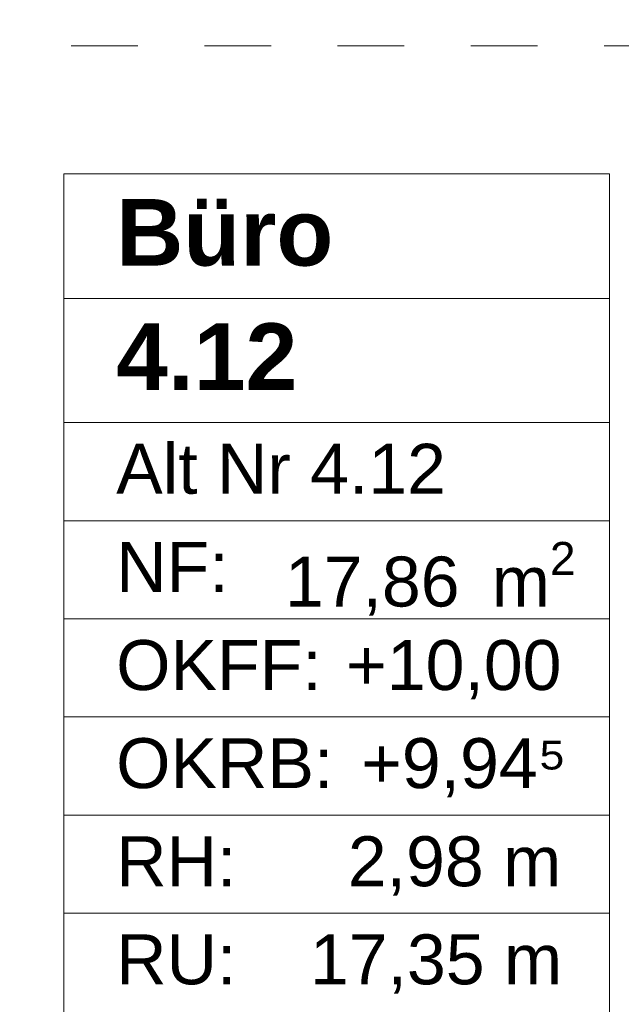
# Model space of a CAD drawing. Header units: metres. Extents: x -3.6 to 90.7, y -11.1 to 18.
# Tile 255 of 256: x 17.4 to 18.3, y 11.5 to 13. Entities that reach past the tile are written whole.
import ezdxf

# ---------------------------------------------------------------- set-up
doc = ezdxf.new("R2010")
doc.units = ezdxf.units.M
doc.header["$MEASUREMENT"] = 0
doc.linetypes.add('Untersicht', pattern=[0.1, 0.075, -0.025])
for name, color, linetype in [('152 - Bemaßung_ Beschriftung.Ausbau', 7, 'Continuous'), ('401 - Zone.Raum_ Raumbegrenzung_ Whg.', 7, 'Continuous'), ('Neubau_653 - Abdeckung.TB Verkofferung', 7, 'Continuous')]:
    doc.layers.add(name, color=color, linetype=linetype)
doc.styles.add('ERSTELLTER_STIL_1', font='txt')
doc.styles.add('ERSTELLTER_STIL_2', font='txt')
doc.dimstyles.new('ERSTELLTER_STIL__3', dxfattribs={"dimtxt": 0.1, "dimasz": 0.0532, "dimexe": 0.18, "dimexo": 0.0625, "dimgap": 0, "dimtad": 1, "dimtih": 1, "dimtoh": 1, "dimzin": 0, "dimdsep": 46, "dimtxsty": 'ERSTELLTER_STIL_2', "dimblk": 'ARROWHEAD_2', "dimblk1": 'ARROWHEAD_2', "dimblk2": 'ARROWHEAD_2', "dimcen": 0.09, "dimse1": 1, "dimse2": 1, "dimclrd": 7, "dimclre": 7, "dimclrt": 7, "dimazin": 0, "dimtfac": 1, "dimtdec": 4, "dimtmove": 0, "dimatfit": 3, "dimfxl": 1, "dimtolj": 1, "dimtzin": 0, "dimarcsym": 0})

# ---------------------------------------------------------------- blocks, each defined once
blk = doc.blocks.new('*D258')
at = {"layer": '152 - Bemaßung_ Beschriftung.Ausbau', "color": 7, "linetype": 'Continuous', "lineweight": 5}
for p, q in [((15, 15.3025), (15, 15.4075)), ((18.45, 15.3025), (18.45, 15.4075)), ((15.0202, 15.39), (14.9798, 15.32)), ((18.4702, 15.39), (18.4298, 15.32)), ((15, 15.355), (18.45, 15.355))]:
    blk.add_line(p, q, dxfattribs=at)
at = {"layer": '152 - Bemaßung_ Beschriftung.Ausbau', "color": 7, "lineweight": 5, "char_height": 0.1, "attachment_point": 7, "style": 'ERSTELLTER_STIL_2'}
for s, insert in [('\\A1;{\\pql;\\fArial|b0|i0|c0|p38;3,45}', (16.5161, 15.375)), ('\\A1;{\\pql;\\fArial|b0|i0|c0|p38;15}', (18.278, 15.375))]:
    blk.add_mtext(s, dxfattribs=dict(at, insert=insert))
blk = doc.blocks.new('ARROWHEAD_2')
at = {"color": 0, "linetype": 'Continuous', "lineweight": 0}
for p, q in [((-0.378, -0.655), (0.378, 0.655)), ((0, 0), (-1, 0))]:
    blk.add_line(p, q, dxfattribs=at)

msp = doc.modelspace()

# ---------------------------------------------------------------- linework, layer by layer
at = {"layer": '401 - Zone.Raum_ Raumbegrenzung_ Whg.', "color": 7, "linetype": 'Continuous', "lineweight": 9}
for p, q in [((18.3179, 12.7583), (17.4991, 12.7583)), ((17.4991, 12.7583), (17.4991, 11.0591)), ((17.4991, 12.7583), (18.3179, 12.7583)), ((17.4991, 12.5716), (17.4991, 12.7583)), ((18.3179, 11.0591), (18.3179, 12.7583)), ((18.3179, 12.7583), (18.3179, 12.5716)), ((18.3179, 12.5716), (17.4991, 12.5716)), ((17.4991, 12.5716), (18.3179, 12.5716)), ((17.4991, 12.385), (17.4991, 12.5716)), ((18.3179, 12.5716), (18.3179, 12.385)), ((18.3179, 12.385), (17.4991, 12.385)), ((17.4991, 12.385), (18.3179, 12.385)), ((17.4991, 12.2377), (17.4991, 12.385)), ((18.3179, 12.385), (18.3179, 12.2377)), ((18.3179, 12.2377), (17.4991, 12.2377)), ((17.4991, 12.2377), (18.3179, 12.2377)), ((17.4991, 12.0904), (17.4991, 12.2377)), ((18.3179, 12.2377), (18.3179, 12.0904)), ((18.3179, 12.0904), (17.4991, 12.0904)), ((17.4991, 12.0904), (18.3179, 12.0904)), ((17.4991, 11.9431), (17.4991, 12.0904)), ((18.3179, 12.0904), (18.3179, 11.9431)), ((18.3179, 11.9431), (17.4991, 11.9431)), ((17.4991, 11.9431), (18.3179, 11.9431)), ((17.4991, 11.7958), (17.4991, 11.9431)), ((18.3179, 11.9431), (18.3179, 11.7958)), ((18.3179, 11.7958), (17.4991, 11.7958)), ((17.4991, 11.7958), (18.3179, 11.7958)), ((17.4991, 11.6484), (17.4991, 11.7958)), ((18.3179, 11.7958), (18.3179, 11.6484)), ((18.3179, 11.6484), (17.4991, 11.6484)), ((17.4991, 11.6484), (18.3179, 11.6484)), ((17.4991, 11.5011), (17.4991, 11.6484)), ((18.3179, 11.6484), (18.3179, 11.5011))]:
    msp.add_line(p, q, dxfattribs=at)
at = {"layer": 'Neubau_653 - Abdeckung.TB Verkofferung', "color": 1, "linetype": 'Untersicht', "lineweight": 9}
msp.add_line((15.11, 12.9505), (21.885, 12.9505), dxfattribs=at)

# ---------------------------------------------------------------- texts
at = {"layer": '401 - Zone.Raum_ Raumbegrenzung_ Whg.', "color": 7, "lineweight": 9, "attachment_point": 1}
for s, insert, char_height, style in [('\\A1;{\\pqj;\\pt0;\\fArial|b1|i0|c0|p38;}', (18.2394, 12.7435), 0.1, 'ERSTELLTER_STIL_1'), ('\\A1;{\\pqj;\\pt0;\\fArial|b1|i0|c0|p38;Büro}', (17.5776, 12.7207), 0.1, 'ERSTELLTER_STIL_1'), ('\\A1;{\\pqj;\\pt0;\\fArial|b1|i0|c0|p38;}', (18.2394, 12.5569), 0.1, 'ERSTELLTER_STIL_1'), ('\\A1;{\\pql;\\pt0;\\fArial|b1|i0|c0|p38;4.12}', (17.5776, 12.5341), 0.1, 'ERSTELLTER_STIL_1'), ('\\A1;{\\pqj;\\pt0;\\fArial|b0|i0|c0|p38;Alt Nr 4.12}', (17.5776, 12.3532), 0.075, 'ERSTELLTER_STIL_2'), ('\\A1;{\\pqj;\\pt0;\\fArial|b0|i0|c0|p38;}', (18.2394, 12.3703), 0.075, 'ERSTELLTER_STIL_2'), ('\\A1;{\\pqj;\\pt0;\\fArial|b0|i0|c0|p38;NF: }', (17.5776, 12.2058), 0.075, 'ERSTELLTER_STIL_2'), ('\\A1;{\\pql;\\pt0,0.05;\\fArial|b0|i0|c0|p38;17,86\\fArial|b0|i0|c0|p38;\\A1{\\H.66x;\\S^  ;}\\fArial|b0|i0|c0|p38; m\\fArial|b0|i0|c0|p38;\\A1{\\H.66x;\\S2^  ;}}', (17.8308, 12.2058), 0.075, 'ERSTELLTER_STIL_2'), ('\\A1;{\\pqj;\\pt0;\\fArial|b0|i0|c0|p38;OKFF: }', (17.5776, 12.0585), 0.075, 'ERSTELLTER_STIL_2'), ('\\A1;{\\pqj;\\pt0;\\fArial|b0|i0|c0|p38;+10,00}', (17.9226, 12.0585), 0.075, 'ERSTELLTER_STIL_2'), ('\\A1;{\\pqj;\\pt0;\\fArial|b0|i0|c0|p38;+9,94⁵}', (17.9452, 11.9112), 0.075, 'ERSTELLTER_STIL_2'), ('\\A1;{\\pqj;\\pt0;\\fArial|b0|i0|c0|p38;OKRB: }', (17.5776, 11.9112), 0.075, 'ERSTELLTER_STIL_2'), ('\\A1;{\\pqj;\\pt0;\\fArial|b0|i0|c0|p38;RH: }', (17.5776, 11.7639), 0.075, 'ERSTELLTER_STIL_2'), ('\\A1;{\\pqj;\\pt0;\\fArial|b0|i0|c0|p38;2,98 m}', (17.9253, 11.7639), 0.075, 'ERSTELLTER_STIL_2'), ('\\A1;{\\pqj;\\pt0;\\fArial|b0|i0|c0|p38;RU: }', (17.5776, 11.6166), 0.075, 'ERSTELLTER_STIL_2'), ('\\A1;{\\pqj;\\pt0;\\fArial|b0|i0|c0|p38;17,35 m}', (17.8684, 11.6166), 0.075, 'ERSTELLTER_STIL_2')]:
    msp.add_mtext(s, dxfattribs=dict(at, insert=insert, char_height=char_height, style=style))

# ---------------------------------------------------------------- dimensions: what is measured, and where the dimension line sits
at = {"layer": '152 - Bemaßung_ Beschriftung.Ausbau', "color": 7, "linetype": 'Continuous', "lineweight": 5}
dim = msp.add_linear_dim(base=(18.45, 15.355), p1=(15, 10.7375), p2=(18.45, 10.75), dimstyle='ERSTELLTER_STIL__3', dxfattribs=at)
dim.commit()
dim.dimension.update_dxf_attribs({"geometry": '*D258', "text_midpoint": (16.646, 15.425), "dimtype": 160})

doc.saveas('drawing.dxf')
